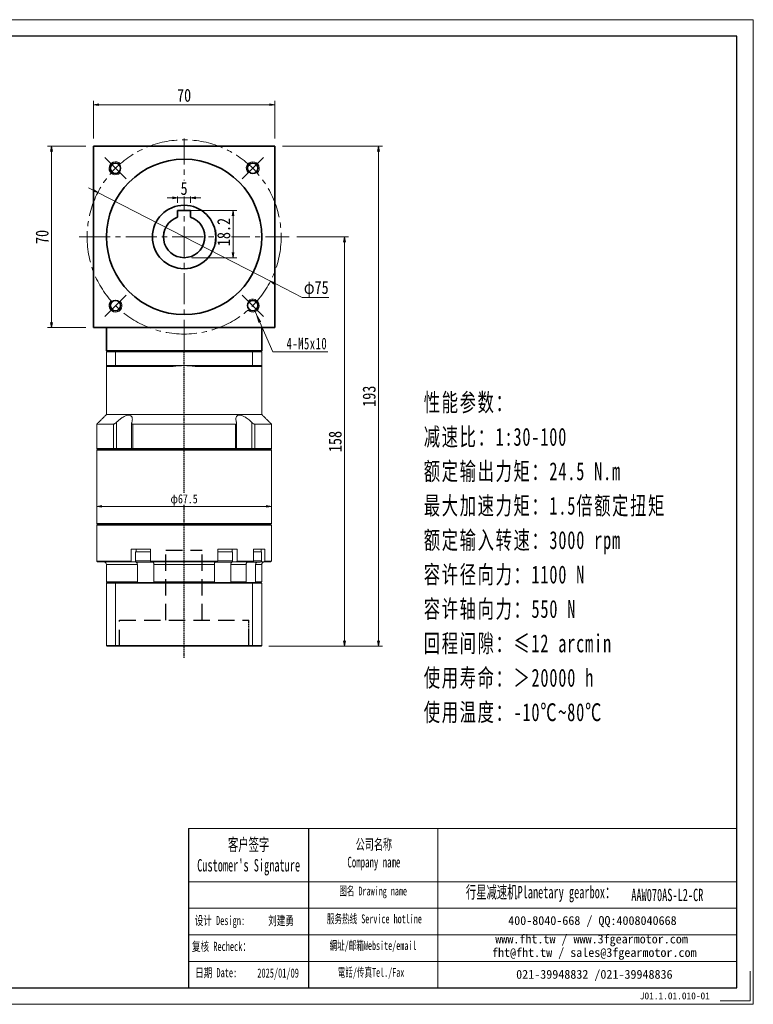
# Model space of a CAD drawing. Header units: millimetres. Extents: x -19 to 521, y -30 to 350.
# Tile 5 of 5: x 238 to 521, y -30 to 350. Entities that reach past the tile are written whole.
import ezdxf

# ---------------------------------------------------------------- set-up
doc = ezdxf.new("R2010")
doc.units = ezdxf.units.MM
for name, pattern in [('DASHED', [0.75, 0.5, -0.25]), ('DASHED2', [9.525, 6.35, -3.175]), ('点画线', [18, 12, -2, 2, -2])]:
    doc.linetypes.add(name, pattern=pattern)
for name, color, linetype in [('4虚线层', 6, 'DASHED2'), ('6文字层', 3, 'Continuous'), ('7标注层', 4, 'Continuous')]:
    doc.layers.add(name, color=color, linetype=linetype)
for name, color, linetype, lineweight in [('EB0_1', 7, 'Continuous', 35), ('SLD-0', 7, 'Continuous', 18), ('中心线层', 1, '点画线', 18), ('图框_外框线', 7, 'Continuous', 18), ('尺寸线层', 3, 'Continuous', 18), ('粗实线层', 7, 'Continuous', 35)]:
    doc.layers.add(name, color=color, linetype=linetype, lineweight=lineweight)
doc.styles.add('SLDTEXTSTYLE4', font='SimSun.ttf', dxfattribs={"width": 0.611111})
doc.styles.get("Standard").update_dxf_attribs({"font": 'SimSun.ttf'})
doc.styles.add('宋体', font='SimSun.ttf', dxfattribs={"width": 0.8})
doc.styles.add('标准', font='txt', dxfattribs={"width": 0.667})
doc.styles.add('样式 1', font='SimSun.ttf')
doc.dimstyles.new('A水平标注$0', dxfattribs={"dimtxt": 3.5, "dimasz": 2, "dimexe": 1.5, "dimexo": 3, "dimgap": 1.1, "dimtad": 1, "dimtoh": 1, "dimdec": 4, "dimdsep": 46, "dimtxsty": '宋体', "dimblk": 'OPEN', "dimcen": 3, "dimclrd": 3, "dimclre": 3, "dimclrt": 6, "dimadec": 0, "dimazin": 0, "dimtm": 1e-09, "dimtfac": 1, "dimtdec": 4, "dimtix": 1, "dimtmove": 0, "dimatfit": 3, "dimldrblk": 'OPEN', "dimfxl": 0, "dimlwd": 13, "dimlwe": 13, "dimarcsym": 0})
doc.dimstyles.new('D直径标注φ25', dxfattribs={"dimtxt": 3.5, "dimasz": 2, "dimexe": 1, "dimexo": 3, "dimtad": 1, "dimtoh": 1, "dimdec": 1, "dimdsep": 46, "dimtxsty": '宋体', "dimblk": 'OPEN', "dimcen": 3, "dimclrd": 3, "dimclre": 3, "dimclrt": 130, "dimadec": 0, "dimazin": 0, "dimtm": 1e-09, "dimtfac": 1, "dimtdec": 1, "dimtmove": 0, "dimatfit": 0, "dimldrblk": 'OPEN', "dimfxl": 0, "dimlwd": 13, "dimlwe": 13, "dimarcsym": 0})

# ---------------------------------------------------------------- blocks, each defined once
blk = doc.blocks.new('_Open')
at = {"color": 0, "linetype": 'ByBlock', "lineweight": -2}
for p, q in [((-1, 0.17), (0, 0)), ((-1, -0.17), (0, 0)), ((0, 0), (-1, 0))]:
    blk.add_line(p, q, dxfattribs=at)
blk = doc.blocks.new('*D23')
at = {"layer": 'Defpoints', "color": 0, "transparency": 16777216}
for p in [(336.51, 317), (266.51, 300.94), (336.51, 300.94)]:
    blk.add_point(p, dxfattribs=at)
at = {"layer": '尺寸线层', "color": 3, "lineweight": 13, "transparency": 16777216}
for p, q in [((266.51, 303.94), (266.51, 318.5)), ((268.51, 317), (334.51, 317)), ((336.51, 303.94), (336.51, 318.5))]:
    blk.add_line(p, q, dxfattribs=at)
at = {"layer": '尺寸线层', "color": 3, "lineweight": 13, "transparency": 16777216, "xscale": 2, "yscale": 2, "zscale": 2, "rotation": 180}
blk.add_blockref('_Open', (266.51, 317), dxfattribs=at)
at = {"layer": '尺寸线层', "color": 3, "lineweight": 13, "transparency": 16777216, "xscale": 2, "yscale": 2, "zscale": 2}
blk.add_blockref('_Open', (336.51, 317), dxfattribs=at)
at = {"layer": '尺寸线层', "color": 6, "transparency": 16777216, "insert": (301.51, 320.6), "char_height": 5, "attachment_point": 5, "style": '宋体', "bg_fill": 3, "box_fill_scale": 1.1, "bg_fill_color": 256, "bg_fill_true_color": 13158600, "bg_fill_transparency": 0}
blk.add_mtext('70', dxfattribs=at)
blk = doc.blocks.new('*D24')
at = {"layer": 'Defpoints', "color": 0, "transparency": 16777216}
for p in [(250.26, 300.94), (266.51, 300.94), (266.51, 230.94)]:
    blk.add_point(p, dxfattribs=at)
at = {"layer": '尺寸线层', "color": 3, "lineweight": 13, "transparency": 16777216}
for p, q in [((263.51, 300.94), (248.76, 300.94)), ((250.26, 232.94), (250.26, 298.94)), ((263.51, 230.94), (248.76, 230.94))]:
    blk.add_line(p, q, dxfattribs=at)
at = {"layer": '尺寸线层', "color": 3, "lineweight": 13, "transparency": 16777216, "xscale": 2, "yscale": 2, "zscale": 2}
for p, rotation in [((250.26, 300.94), 90), ((250.26, 230.94), 270)]:
    blk.add_blockref('_Open', p, dxfattribs=dict(at, rotation=rotation))
at = {"layer": '尺寸线层', "color": 6, "transparency": 16777216, "insert": (246.66, 265.94), "char_height": 5, "attachment_point": 5, "rotation": 90, "style": '宋体', "bg_fill": 3, "box_fill_scale": 1.1, "bg_fill_color": 256, "bg_fill_true_color": 13158600, "bg_fill_transparency": 0}
blk.add_mtext('70', dxfattribs=at)
blk = doc.blocks.new('*D25')
at = {"layer": 'Defpoints', "color": 0, "transparency": 16777216}
for p in [(268.15, 283.07), (334.87, 248.82)]:
    blk.add_point(p, dxfattribs=at)
at = {"layer": '尺寸线层', "color": 3, "lineweight": 13, "transparency": 16777216}
for p, q in [((266.37, 283.98), (264.59, 284.9)), ((268.15, 283.07), (334.87, 248.82)), ((336.65, 247.91), (347.11, 242.54)), ((347.11, 242.54), (357.43, 242.54))]:
    blk.add_line(p, q, dxfattribs=at)
at = {"layer": '尺寸线层', "color": 3, "lineweight": 13, "transparency": 16777216, "xscale": 2, "yscale": 2, "zscale": 2}
for p, rotation in [((268.15, 283.07), 332.8265945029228), ((334.87, 248.82), 152.8265945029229)]:
    blk.add_blockref('_Open', p, dxfattribs=dict(at, rotation=rotation))
at = {"layer": '尺寸线层', "color": 130, "transparency": 16777216, "insert": (352.58, 245.77), "char_height": 5, "attachment_point": 5, "style": '宋体'}
blk.add_mtext('φ75', dxfattribs=at)
blk = doc.blocks.new('*X7')
at = {"layer": '尺寸线层', "linetype": 'Continuous'}
blk.add_hatch(color=0, dxfattribs=at).paths.add_polyline_path([(-9.87, 15.54), (-7.54, 11.66), (-8.57, 11.2)], flags=0)
at = {"layer": '尺寸线层', "color": 0, "linetype": 'Continuous'}
blk.add_line((-9.87, 15.54), (-3, 0), dxfattribs=at)
at = {"layer": '尺寸线层', "color": 0}
for p, q in [((-3, 0), (0, 0)), ((0, 0), (18.19, 0)), ((0, 0), (0, 0))]:
    blk.add_line(p, q, dxfattribs=at)
at = {"layer": '尺寸线层', "color": 0, "insert": (2.25, 0.9), "char_height": 4.5, "width": 31.8863, "attachment_point": 7, "line_spacing_factor": 1.15057, "style": '标准'}
blk.add_mtext('\\T1.1;4-M5x10', dxfattribs=at)
blk = doc.blocks.new('*D26')
at = {"layer": 'Defpoints', "color": 0, "transparency": 16777216}
for p in [(342.07, 265.94), (331.31, 107.94), (363.51, 107.94)]:
    blk.add_point(p, dxfattribs=at)
at = {"layer": '尺寸线层', "color": 3, "lineweight": 13, "transparency": 16777216}
for p, q in [((345.07, 265.94), (365.01, 265.94)), ((363.51, 263.94), (363.51, 109.94)), ((334.31, 107.94), (365.01, 107.94))]:
    blk.add_line(p, q, dxfattribs=at)
at = {"layer": '尺寸线层', "color": 3, "lineweight": 13, "transparency": 16777216, "xscale": 2, "yscale": 2, "zscale": 2}
for p, rotation in [((363.51, 265.94), 90), ((363.51, 107.94), 270)]:
    blk.add_blockref('_Open', p, dxfattribs=dict(at, rotation=rotation))
at = {"layer": '尺寸线层', "color": 6, "transparency": 16777216, "insert": (359.91, 186.94), "char_height": 5, "attachment_point": 5, "rotation": 90, "style": '宋体', "bg_fill": 3, "box_fill_scale": 1.1, "bg_fill_color": 256, "bg_fill_true_color": 13158600, "bg_fill_transparency": 0}
blk.add_mtext('158', dxfattribs=at)
blk = doc.blocks.new('*D27')
at = {"layer": 'Defpoints', "color": 0, "transparency": 16777216}
for p in [(336.51, 300.94), (376.63, 300.94), (331.31, 107.94)]:
    blk.add_point(p, dxfattribs=at)
at = {"layer": '尺寸线层', "color": 3, "lineweight": 13, "transparency": 16777216}
for p, q in [((339.51, 300.94), (378.13, 300.94)), ((376.63, 109.94), (376.63, 298.94)), ((334.31, 107.94), (378.13, 107.94))]:
    blk.add_line(p, q, dxfattribs=at)
at = {"layer": '尺寸线层', "color": 3, "lineweight": 13, "transparency": 16777216, "xscale": 2, "yscale": 2, "zscale": 2}
for p, rotation in [((376.63, 300.94), 90), ((376.63, 107.94), 270)]:
    blk.add_blockref('_Open', p, dxfattribs=dict(at, rotation=rotation))
at = {"layer": '尺寸线层', "color": 6, "transparency": 16777216, "insert": (373.03, 204.44), "char_height": 5, "attachment_point": 5, "rotation": 90, "style": '宋体', "bg_fill": 3, "box_fill_scale": 1.1, "bg_fill_color": 256, "bg_fill_true_color": 13158600, "bg_fill_transparency": 0}
blk.add_mtext('193', dxfattribs=at)
blk = doc.blocks.new('*D28')
at = {"layer": 'Defpoints', "color": 0, "transparency": 16777216}
for p in [(299.01, 276.14), (304.01, 276.14)]:
    blk.add_point(p, dxfattribs=at)
at = {"layer": '尺寸线层', "color": 3, "lineweight": 13, "transparency": 16777216}
for p, q in [((299.01, 279.14), (299.01, 282.54)), ((304.01, 279.14), (304.01, 282.54)), ((297.01, 281.04), (295.01, 281.04)), ((304.01, 281.04), (299.01, 281.04)), ((306.01, 281.04), (308.01, 281.04))]:
    blk.add_line(p, q, dxfattribs=at)
at = {"layer": '尺寸线层', "color": 3, "lineweight": 13, "transparency": 16777216, "xscale": 2, "yscale": 2, "zscale": 2}
blk.add_blockref('_Open', (299.01, 281.04), dxfattribs=at)
at = {"layer": '尺寸线层', "color": 3, "lineweight": 13, "transparency": 16777216, "xscale": 2, "yscale": 2, "zscale": 2, "rotation": 180}
blk.add_blockref('_Open', (304.01, 281.04), dxfattribs=at)
at = {"layer": '尺寸线层', "color": 6, "transparency": 16777216, "insert": (301.51, 284.64), "char_height": 5, "attachment_point": 5, "style": '宋体', "bg_fill": 3, "box_fill_scale": 1.1, "bg_fill_color": 256, "bg_fill_true_color": 13158600, "bg_fill_transparency": 0}
blk.add_mtext('5', dxfattribs=at)
at = {"layer": 'Defpoints', "color": 0, "transparency": 16777216}
blk.add_point((299.01, 281.04), dxfattribs=at)
blk = doc.blocks.new('*D29')
at = {"layer": 'Defpoints', "color": 0, "transparency": 16777216}
for p in [(299.01, 276.14), (301.51, 257.94), (320.45, 257.94)]:
    blk.add_point(p, dxfattribs=at)
at = {"layer": '尺寸线层', "color": 3, "lineweight": 13, "transparency": 16777216}
for p, q in [((302.01, 276.14), (321.95, 276.14)), ((320.45, 274.14), (320.45, 259.94)), ((304.51, 257.94), (321.95, 257.94))]:
    blk.add_line(p, q, dxfattribs=at)
at = {"layer": '尺寸线层', "color": 3, "lineweight": 13, "transparency": 16777216, "xscale": 2, "yscale": 2, "zscale": 2}
for p, rotation in [((320.45, 276.14), 90), ((320.45, 257.94), 270)]:
    blk.add_blockref('_Open', p, dxfattribs=dict(at, rotation=rotation))
at = {"layer": '尺寸线层', "color": 6, "transparency": 16777216, "insert": (316.85, 267.84), "char_height": 5, "attachment_point": 5, "rotation": 90, "style": '宋体', "bg_fill": 3, "box_fill_scale": 1.1, "bg_fill_color": 256, "bg_fill_true_color": 13158600, "bg_fill_transparency": 0}
blk.add_mtext('18.2', dxfattribs=at)
blk = doc.blocks.new('*D30')
at = {"color": 3, "lineweight": 13, "transparency": 16777216}
for p, q in [((267.76, 166.44), (267.76, 160.9)), ((335.26, 166.44), (335.26, 160.9)), ((333.26, 161.9), (269.76, 161.9))]:
    blk.add_line(p, q, dxfattribs=at)
at = {"layer": 'Defpoints', "color": 0, "transparency": 16777216}
for p in [(267.76, 169.44), (335.26, 169.44), (267.76, 161.9)]:
    blk.add_point(p, dxfattribs=at)
at = {"color": 3, "lineweight": 13, "transparency": 16777216, "xscale": 2, "yscale": 2, "zscale": 2, "rotation": 180}
blk.add_blockref('_Open', (267.76, 161.9), dxfattribs=at)
at = {"color": 3, "lineweight": 13, "transparency": 16777216, "xscale": 2, "yscale": 2, "zscale": 2}
blk.add_blockref('_Open', (335.26, 161.9), dxfattribs=at)
at = {"color": 130, "transparency": 16777216, "insert": (301.51, 164.35), "char_height": 3.5, "attachment_point": 5, "style": '宋体', "bg_fill": 3, "box_fill_scale": 1.1, "bg_fill_color": 256, "bg_fill_true_color": 13158600, "bg_fill_transparency": 0}
blk.add_mtext('φ67.5', dxfattribs=at)

msp = doc.modelspace()

# ---------------------------------------------------------------- linework, layer by layer
at = {"color": 7, "linetype": 'Continuous', "lineweight": 15}
for p, q in [((271.51233, 221.64456), (275.05482, 221.64456)), ((271.51233, 221.64456), (271.51233, 216.24456)), ((275.16845, 221.94456), (271.81233, 221.94456)), ((275.05482, 221.64456), (327.96985, 221.64456)), ((275.05482, 216.24456), (275.05482, 221.64456)), ((327.85621, 221.94456), (275.16845, 221.94456)), ((327.96985, 221.64456), (327.96985, 216.24456)), ((275.05482, 216.24456), (271.51233, 216.24456)), ((271.81233, 215.94456), (275.16845, 215.94456)), ((301.51233, 216.24456), (275.05482, 216.24456)), ((275.16845, 215.94456), (297.28031, 215.94456)), ((327.96985, 216.24456), (301.51233, 216.24456)), ((305.74435, 215.94456), (327.85621, 215.94456)), ((275.33076, 184.24456), (275.33076, 194.314)), ((327.69391, 194.314), (327.69391, 184.24456)), ((274.22046, 193.64456), (267.76233, 193.64456)), ((274.22046, 193.64456), (274.22046, 184.24456)), ((321.36721, 193.64456), (281.65746, 193.64456)), ((281.65746, 184.24456), (281.65746, 193.64456)), ((321.36721, 193.64456), (321.36721, 184.24456)), ((328.80421, 184.24456), (328.80421, 193.64456)), ((274.22046, 184.24456), (267.76233, 184.24456)), ((267.76233, 183.64456), (301.51233, 183.64456)), ((301.51233, 183.94456), (268.06233, 183.94456)), ((268.06233, 183.94456), (274.46305, 183.94456)), ((275.33076, 184.24456), (274.22046, 184.24456)), ((274.46305, 183.94456), (274.22046, 184.24456)), ((275.24026, 183.94456), (275.33076, 184.24456)), ((281.24575, 184.24456), (275.33076, 184.24456)), ((281.65746, 184.24456), (281.24575, 184.24456)), ((321.36721, 184.24456), (281.65746, 184.24456)), ((281.83395, 183.94456), (281.65746, 184.24456)), ((281.83395, 183.94456), (321.19072, 183.94456)), ((321.36721, 184.24456), (321.19072, 183.94456)), ((321.77891, 184.24456), (321.36721, 184.24456)), ((327.69391, 184.24456), (321.77891, 184.24456)), ((327.69391, 184.24456), (327.78441, 183.94456)), ((328.80421, 184.24456), (327.69391, 184.24456)), ((328.80421, 184.24456), (328.56162, 183.94456)), ((267.76233, 154.64456), (301.51233, 154.64456)), ((301.51233, 154.94456), (268.06233, 154.94456)), ((281.02554, 145.44456), (281.02554, 140.74456)), ((281.02554, 145.44456), (284.1187, 145.44456)), ((285.16134, 145.44456), (284.1187, 145.44456)), ((285.16134, 145.44456), (288.52826, 145.44456)), ((288.52826, 140.74456), (288.52826, 145.44456)), ((314.49641, 145.44456), (314.49641, 140.74456)), ((314.49641, 145.44456), (317.86333, 145.44456)), ((318.90597, 145.44456), (317.86333, 145.44456)), ((318.90597, 145.44456), (321.99912, 145.44456)), ((321.99912, 140.74456), (321.99912, 145.44456)), ((328.33311, 145.44456), (328.33311, 140.74456)), ((281.02554, 140.74456), (267.76233, 140.74456)), ((286.26233, 144.34456), (282.76233, 144.34456)), ((286.26233, 140.84456), (282.76233, 140.84456)), ((288.52826, 144.34456), (286.26233, 144.34456)), ((288.52826, 140.84456), (286.26233, 140.84456)), ((314.49641, 140.74456), (288.52826, 140.74456)), ((319.79342, 144.34456), (314.49641, 144.34456)), ((319.79342, 140.84456), (314.49641, 140.84456)), ((320.26233, 144.34456), (319.79342, 144.34456)), ((320.26233, 140.84456), (319.79342, 140.84456)), ((328.33311, 140.74456), (321.99912, 140.74456)), ((268.06233, 140.44456), (281.21858, 140.44456)), ((271.51233, 139.44456), (283.43947, 139.44456)), ((281.21858, 140.44456), (282.79523, 140.44456)), ((283.26233, 140.34456), (286.26233, 140.34456)), ((283.38967, 140.34456), (283.38967, 139.82794)), ((283.43947, 139.44456), (283.43947, 132.74456)), ((286.26233, 140.34456), (289.26233, 140.34456)), ((288.63097, 140.44456), (314.3937, 140.44456)), ((289.81163, 139.44456), (313.21304, 139.44456)), ((289.81163, 132.74456), (289.81163, 139.44456)), ((313.21304, 139.44456), (313.21304, 132.74456)), ((313.76233, 140.34456), (319.36041, 140.34456)), ((319.36041, 140.34456), (319.76233, 140.34456)), ((319.58519, 132.74456), (319.58519, 139.44456)), ((319.58519, 139.44456), (325.45751, 139.44456)), ((319.635, 140.34456), (319.635, 139.82794)), ((320.22943, 140.44456), (321.80608, 140.44456)), ((321.80608, 140.44456), (328.10305, 140.44456)), ((325.45751, 139.44456), (325.45751, 132.74456)), ((329.13648, 132.74456), (329.13648, 139.44456)), ((329.20868, 140.34456), (329.20868, 139.82794)), ((283.43947, 132.74456), (271.51233, 132.74456)), ((271.51233, 132.24456), (275.05482, 132.24456)), ((271.51233, 132.24456), (271.51233, 108.14456)), ((275.13052, 132.44456), (271.71233, 132.44456)), ((275.05482, 132.24456), (275.05482, 108.14456)), ((275.05482, 132.24456), (327.96985, 132.24456)), ((327.89415, 132.44456), (275.13052, 132.44456)), ((313.21304, 132.74456), (289.81163, 132.74456)), ((325.45751, 132.74456), (319.58519, 132.74456)), ((327.96985, 132.24456), (327.96985, 108.14456)), ((275.05482, 108.14456), (271.51233, 108.14456)), ((271.71233, 107.94456), (275.13052, 107.94456)), ((327.96985, 108.14456), (275.05482, 108.14456)), ((275.13052, 107.94456), (327.89415, 107.94456))]:
    msp.add_line(p, q, dxfattribs=at)
at = {"color": 1, "linetype": 'DASHED'}
for p, q in [((301.51233, 103.39286), (301.51233, 221.94456)), ((326.51233, 107.94456), (326.51233, 117.94456))]:
    msp.add_line(p, q, dxfattribs=at)
msp.add_line((349.54981, 37.47451), (349.54981, -23.98554))
at = {"color": 7, "linetype": 'Continuous', "lineweight": 15}
for centre, radius, start, end in [((301.51233, 186.24456), 30, 90, 98.1096145), ((301.51233, 186.24456), 30, 81.8903855, 90), ((283.26233, 140.84456), 0.5, 180, 270), ((319.76233, 140.84456), 0.5, 270, 0), ((270.51233, 139.44456), 1, 0, 90), ((289.26233, 140.84456), 0.5, 270, 302.4574441), ((313.76233, 140.84456), 0.5, 241.6040712, 270)]:
    msp.add_arc(centre, radius, start, end, dxfattribs=at)
for points in [[(271.51233, 221.64456), (271.81233, 221.94456)], [(275.05482, 221.64456), (275.16845, 221.94456)], [(327.96985, 221.64456), (327.85621, 221.94456)], [(271.51233, 197.39456), (271.51233, 216.24456)], [(271.51233, 216.24456), (271.81233, 215.94456)], [(275.05482, 216.24456), (275.16845, 215.94456)], [(327.85621, 215.94456), (327.96985, 216.24456)], [(267.76233, 193.64456), (271.51233, 197.39456)], [(281.24575, 184.24456), (281.24575, 194.04969)], [(321.77891, 194.04925), (321.77891, 184.24456)], [(267.76233, 184.24456), (267.76233, 193.64456)], [(268.06233, 183.94456), (267.76233, 184.24456)], [(267.76233, 183.64456), (268.06233, 183.94456)], [(267.76233, 155.24456), (267.76233, 183.64456)], [(281.54575, 183.94456), (281.24575, 184.24456)], [(321.77891, 184.24456), (321.47891, 183.94456)], [(268.06233, 154.94456), (267.76233, 155.24456)], [(267.76233, 154.64456), (268.06233, 154.94456)], [(267.76233, 140.74456), (267.76233, 154.64456)], [(282.96233, 144.34456), (282.96233, 145.44456)], [(320.06233, 145.44456), (320.06233, 144.34456)], [(268.06233, 140.44456), (267.76233, 140.74456)], [(281.21858, 140.44456), (281.02554, 140.74456)], [(282.76233, 140.84456), (282.76233, 144.34456)], [(288.52826, 140.74456), (288.63097, 140.44456)], [(314.3937, 140.44456), (314.49641, 140.74456)], [(320.26233, 144.34456), (320.26233, 140.84456)], [(321.99912, 140.74456), (321.80608, 140.44456)], [(328.10305, 140.44456), (328.33311, 140.74456)], [(271.51233, 132.74456), (271.51233, 139.44456)], [(283.38967, 139.82794), (283.43947, 139.44456)], [(289.81163, 139.44456), (289.78618, 139.82794)], [(313.23849, 139.82794), (313.21304, 139.44456)], [(319.58519, 139.44456), (319.635, 139.82794)], [(325.51565, 139.82794), (325.45751, 139.44456)], [(329.13648, 139.44456), (329.20868, 139.82794)], [(271.81233, 132.44456), (271.51233, 132.74456)], [(271.51233, 132.24456), (271.71233, 132.44456)], [(275.05482, 132.24456), (275.13052, 132.44456)], [(283.64721, 132.44456), (283.43947, 132.74456)], [(289.81163, 132.74456), (289.8975, 132.44456)], [(313.12717, 132.44456), (313.21304, 132.74456)], [(319.58519, 132.74456), (319.37746, 132.44456)], [(325.23843, 132.44456), (325.45751, 132.74456)], [(327.96985, 132.24456), (327.89415, 132.44456)], [(329.13648, 132.74456), (328.84703, 132.44456)], [(271.71233, 107.94456), (271.51233, 108.14456)], [(275.13052, 107.94456), (275.05482, 108.14456)], [(327.89415, 107.94456), (327.96985, 108.14456)]]:
    msp.add_open_spline(points, degree=1, dxfattribs=at)
for points, knots in [([(275.33076, 194.314), (275.20684, 194.20002), (274.99371, 194.00398), (274.67078, 193.79319), (274.40974, 193.66844), (274.28311, 193.65246), (274.22046, 193.64456)], [0, 0, 0, 0, 0.461690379, 0.794104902, 1.059065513, 1.318521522, 1.318521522, 1.318521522, 1.318521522]), ([(281.29233, 194.314), (281.37866, 194.63869), (281.51951, 195.1685), (281.51972, 195.83827), (281.42021, 196.30359), (281.22712, 196.66384), (280.91456, 196.97744), (280.37024, 197.18415), (279.54178, 197.11478), (278.70815, 196.80915), (277.96268, 196.41177), (277.20779, 195.92283), (276.39063, 195.29359), (275.74522, 194.71785), (275.40427, 194.38563), (275.33076, 194.314)], [0, 0, 0, 0, 1.111823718, 1.814206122, 2.515660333, 3.044836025, 3.573294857, 4.429537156, 5.288250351, 6.104434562, 6.713373, 7.323286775, 8.207714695, 9.093503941, 9.336985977, 9.336985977, 9.336985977, 9.336985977]), ([(281.65746, 193.64456), (281.62272, 193.64621), (281.55204, 193.64959), (281.46345, 193.67624), (281.3893, 193.71692), (281.32476, 193.77676), (281.27508, 193.85926), (281.2438, 193.97888), (281.24292, 194.13058), (281.2757, 194.25225), (281.29233, 194.314)], [0, 0, 0, 0, 0.0845501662, 0.1720244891, 0.2564971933, 0.3430793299, 0.4605833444, 0.5814376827, 0.7507540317, 0.9252792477, 0.9252792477, 0.9252792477, 0.9252792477]), ([(321.73233, 194.314), (321.74783, 194.25734), (321.7792, 194.14267), (321.78216, 193.99803), (321.75689, 193.87918), (321.71266, 193.79358), (321.64964, 193.7271), (321.57365, 193.68113), (321.47997, 193.65046), (321.40525, 193.64655), (321.36721, 193.64456)], [0, 0, 0, 0, 0.1600222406, 0.3238934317, 0.4391565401, 0.5570675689, 0.6488337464, 0.7429943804, 0.8324760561, 0.925298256, 0.925298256, 0.925298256, 0.925298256]), ([(327.69391, 194.314), (327.34993, 194.63869), (326.78864, 195.1685), (325.92927, 195.83827), (325.24114, 196.30359), (324.59879, 196.66384), (323.89874, 196.97744), (323.10188, 197.18415), (322.35793, 197.11478), (321.89937, 196.80915), (321.64823, 196.41177), (321.50902, 195.92283), (321.49906, 195.29359), (321.60807, 194.71785), (321.71029, 194.38563), (321.73233, 194.314)], [0, 0, 0, 0, 1.111860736, 1.814266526, 2.515744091, 3.044937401, 3.573413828, 4.429684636, 5.288426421, 6.104637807, 6.713596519, 7.323530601, 8.207987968, 9.093806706, 9.337296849, 9.337296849, 9.337296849, 9.337296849]), ([(328.80421, 193.64456), (328.74547, 193.65156), (328.62824, 193.66554), (328.37859, 193.7794), (328.04935, 193.98829), (327.82588, 194.19307), (327.69391, 194.314)], [0, 0, 0, 0, 0.244975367, 0.488865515, 0.828599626, 1.318556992, 1.318556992, 1.318556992, 1.318556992]), ([(282.79523, 140.44456), (282.81986, 140.4432), (282.91661, 140.43789), (283.08229, 140.36039), (283.26109, 140.16187), (283.3526, 139.96077), (283.38547, 139.84296), (283.38967, 139.82794)], [0, 0, 0, 0, 0.0898846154, 0.3530449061, 0.6161572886, 0.8790264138, 0.9174460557, 0.9174460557, 0.9174460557, 0.9174460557]), ([(289.78618, 139.82794), (289.76795, 139.92746), (289.73147, 140.12667), (289.63782, 140.33586), (289.54618, 140.43346), (289.48885, 140.4418), (289.46989, 140.44456)], [0, 0, 0, 0, 0.2094481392, 0.4192300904, 0.6292069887, 0.7329719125, 0.7329719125, 0.7329719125, 0.7329719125]), ([(313.55478, 140.44456), (313.54167, 140.4432), (313.49019, 140.43789), (313.40204, 140.36039), (313.3069, 140.16187), (313.25821, 139.96077), (313.24072, 139.84296), (313.23849, 139.82794)], [0, 0, 0, 0, 0.0718302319, 0.2821316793, 0.4923948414, 0.7024636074, 0.7331662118, 0.7331662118, 0.7331662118, 0.7331662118]), ([(319.635, 139.82794), (319.66924, 139.92743), (319.73779, 140.1266), (319.91375, 140.3358), (320.08601, 140.43344), (320.19377, 140.44179), (320.22943, 140.44456)], [0, 0, 0, 0, 0.2619701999, 0.5244550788, 0.7871838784, 0.9171158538, 0.9171158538, 0.9171158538, 0.9171158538]), ([(326.22407, 140.44456), (326.19472, 140.4432), (326.07942, 140.43789), (325.88198, 140.36039), (325.66889, 140.16187), (325.55983, 139.96077), (325.52065, 139.84296), (325.51565, 139.82794)], [0, 0, 0, 0, 0.098305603, 0.386120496, 0.673882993, 0.961379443, 1.003398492, 1.003398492, 1.003398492, 1.003398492])]:
    msp.add_open_spline(points, degree=3, knots=knots, dxfattribs=at)
at = {"layer": '4虚线层', "color": 6}
for p, q in [((294.51233, 144.94456), (308.51233, 144.94456)), ((294.51233, 117.94456), (294.51233, 144.94456)), ((308.51233, 117.94456), (308.51233, 144.94456)), ((276.51233, 117.94456), (326.51233, 117.94456)), ((276.51233, 107.94456), (276.51233, 117.94456)), ((326.51233, 107.94456), (326.51233, 117.94456))]:
    msp.add_line(p, q, dxfattribs=at)
at = {"layer": '7标注层', "color": 0}
msp.add_line((303.18781, 37.47451), (303.18781, -23.97503), dxfattribs=at)
at = {"layer": '中心线层'}
for p, q in [((301.51233, 221.94456), (301.51233, 303.94456)), ((279.06627, 288.39062), (270.8268, 296.63009)), ((323.95839, 288.39062), (332.19787, 296.63009)), ((301.51233, 284.94456), (301.51233, 276.11643)), ((260.95747, 265.94456), (342.0672, 265.94456)), ((279.06627, 243.4985), (270.8268, 235.25902)), ((323.95839, 243.4985), (332.19787, 235.25902))]:
    msp.add_line(p, q, dxfattribs=at)
msp.add_circle((301.51233, 265.94456), 37.5, dxfattribs=at)
at = {"layer": '图框_外框线'}
for p, q in [((303.18781, 37.47451), (349.54981, 37.47451)), ((349.54981, 37.47451), (349.54981, -23.97503)), ((349.54981, 37.47451), (515.07551, 37.47451)), ((399.50176, 37.47451), (399.50176, -23.97503)), ((303.18781, 16.96875), (349.54981, 16.96875)), ((349.54981, 16.96875), (515.07551, 16.96875)), ((303.18781, 6.71587), (515.07551, 6.71587)), ((303.18781, -3.53701), (515.07551, -3.53701)), ((303.18781, -13.78989), (515.07551, -13.78989))]:
    msp.add_line(p, q, dxfattribs=at)
at = {"layer": '图框_外框线', "color": 3}
msp.add_lwpolyline([(-16.20504, -30.376), (521.47648, -30.376), (521.47648, 349.84165), (-16.20504, 349.84165)], close=True, dxfattribs=at)
at = {"layer": '图框_外框线', "color": 3, "lineweight": 25}
msp.add_lwpolyline([(15.79981, -23.97503), (515.07551, -23.97503), (515.07551, 343.44068), (15.79981, 343.44068)], close=True, dxfattribs=at)
at = {"layer": '图框_外框线', "color": 3}
msp.add_lwpolyline([(520.19629, -17.57406), (520.19629, -29.09581), (508.67454, -29.09581)], dxfattribs=at)
at = {"layer": '粗实线层'}
for p, q in [((266.51233, 230.94456), (266.51233, 300.94456)), ((266.51233, 300.94456), (336.51233, 300.94456)), ((336.51233, 300.94456), (336.51233, 300.04456)), ((336.51233, 230.94456), (336.51233, 299.94456)), ((304.01233, 276.14456), (299.01233, 276.14456)), ((299.01233, 276.14456), (299.01233, 273.5439)), ((304.01233, 276.14456), (304.01233, 273.5439)), ((266.51233, 230.94456), (266.51233, 231.84456)), ((266.51233, 230.94456), (336.51233, 230.94456)), ((271.51233, 221.94456), (271.51233, 230.94456))]:
    msp.add_line(p, q, dxfattribs=at)
for centre, radius in [((301.51233, 265.94456), 30), ((274.99583, 292.46106), 2), ((328.02884, 292.46106), 2), ((274.99583, 239.42805), 2), ((328.02884, 239.42805), 2)]:
    msp.add_circle(centre, radius, dxfattribs=at)
at = {"layer": '粗实线层', "lineweight": 18}
for centre, start, end in [((274.99583, 292.46106), 43.0897868, 315), ((328.02884, 292.46106), 313.0897868, 225), ((274.99583, 239.42805), 133.0897868, 45), ((328.02884, 239.42805), 223.0897868, 135)]:
    msp.add_arc(centre, 2.5, start, end, dxfattribs=at)
at = {"layer": '粗实线层'}
msp.add_arc((301.51233, 265.94456), 8, 108.2099569, 71.7900431, dxfattribs=at)

# ---------------------------------------------------------------- block references
at = {"layer": '尺寸线层'}
msp.add_blockref('*X7', (338.8448, 221.56923), dxfattribs=at)

# ---------------------------------------------------------------- texts
at = {"layer": '6文字层', "insert": (477.61364, -25.78006), "char_height": 2.6526257, "width": 45.9481704, "attachment_point": 1, "style": '样式 1'}
msp.add_mtext('J01.1.01.010-01', dxfattribs=at)
at = {"layer": 'SLD-0', "color": 1, "attachment_point": 2}
for s, insert, char_height, width, style in [("{\\fSimSun|b1|i0|c134|p2;客户签字\\PCustomer's Signature}", (326.44872, 33.68087), 4.7846776, 59.5218828, 'SLDTEXTSTYLE4'), ('{\\fSimSun|b1|i0|c134|p2;公司名称\\PCompany name}', (374.8426, 33.42687), 4.1011522, 53.0971164, 'SLDTEXTSTYLE4'), ('{\\fSimSun|b1|i0|c134|p2;图名 Drawing name}', (374.56227, 15.07878), 3.4176269, 43.7069511, 'SLDTEXTSTYLE4'), ('{\\fSimSun|b1|i0|c134|p2;  \\H1.1667x;行星减速机Planetary gearbox\\fSimSun|b0|i0|c134|p2;：}', (437.56836, 15.34241), 4.1011522, 64.5014462, 'SLDTEXTSTYLE4'), ('\\pt23.92339;AAW070AS-L2-CR', (488.23634, 14.25353), 4.7846776, 34.8203953, 'SLDTEXTSTYLE4'), ('{\\fNSimSun|b0|i0|c134|p49;设计 \\fNSimSun|b0|i0|c0|p49;Design\\fNSimSun|b0|i0|c134|p49;:}', (315.35354, 3.7661), 3.5420717, 45.2984366, '标准'), ('{\\fNSimSun|b0|i0|c134|p49;刘建勇}', (338.98177, 3.70539), 3.5420717, 45.2984366, '标准'), ('{\\fSimSun|b1|i0|c134|p2;服务热线 Service hotline}', (375.04691, 4.33212), 3.4176269, 48.6937424, 'SLDTEXTSTYLE4'), ('{\\fNSimSun|b0|i0|c134|p49;复核 Recheck：}', (315.94715, -6.24413), 3.5420717, 45.2984366, '标准'), ('{\\fSimSun|b1|i0|c134|p2;網址/邮箱Website/email}', (374.51475, -5.96466), 3.4176269, 50.6856026, 'SLDTEXTSTYLE4'), ('{\\fNSimSun|b0|i0|c134|p49;日期 Date:}', (313.89783, -16.38139), 3.5420717, 45.2984366, '标准'), ('{\\fNSimSun|b0|i0|c134|p49;2025/01/09}', (337.83637, -16.5275), 3.5420717, 45.2984366, '标准'), ('{\\fSimSun|b1|i0|c134|p2;電話/传真Tel./Fax}', (373.74905, -16.34171), 3.4176269, 51.2952018, 'SLDTEXTSTYLE4')]:
    msp.add_mtext(s, dxfattribs=dict(at, insert=insert, char_height=char_height, width=width, style=style))
at = {"layer": 'SLD-0', "color": 1, "char_height": 3.4176269, "attachment_point": 2}
for s, insert, width in [('{\\fSimSun|b1|i0|c134|p2;400-8040-668 / QQ:4008040668}', (459.29271, 3.67909), 99.5056048), ('{\\fSimSun|b1|i0|c134|p2;www.fht.tw / www.3fgearmotor.com }', (458.97758, -3.43937), 99.6176206), ('\\pt41.01152;{\\fSimSun|b1|i0|c134|p2;fht@fht.tw / sales@3fgearmotor.com }', (460.01914, -8.64351), 99.6176206), ('{\\fSimSun|b1|i0|c134|p2;021-39948832 /021-39948836 }', (460.05487, -17.08895), 76.0655891)]:
    msp.add_mtext(s, dxfattribs=dict(at, insert=insert, width=width))
at = {"layer": '尺寸线层', "insert": (394.1213, 205.53053), "char_height": 4.0425, "width": 103.2334341, "attachment_point": 1, "line_spacing_factor": 1.15057, "style": '标准'}
msp.add_mtext('{\\fNSimSun|b0|i0|c134|p49;\\H1.71429x;\\T1.1;性能参数：\\P减速比：1:30-100\\P额定输出力矩：24.5 N.m\\P最大加速力矩：1.5倍额定扭矩\\P额定输入转速：3000 rpm\\P容许径向力：1100 N\\P容许轴向力：550 N\\P回程间隙：≤12 arcmin\\P使用寿命：＞20000 h\\P使用温度：-10℃~80℃}', dxfattribs=at)

# ---------------------------------------------------------------- next in the draw order: dimensions: what is measured, and where the dimension line sits
at = {"layer": '尺寸线层'}
dim = msp.add_linear_dim(base=(336.51233, 317.00012), p1=(266.51233, 300.94456), p2=(336.51233, 300.94456), dimstyle='A水平标注$0', override={"dimtxt": 5, "dimblk": 'Open', "dimtfill": 1, "dimtfillclr": 256}, dxfattribs=at)
dim.commit()
dim.dimension.update_dxf_attribs({"geometry": '*D23', "text_midpoint": (301.51233, 320.60012)})

# ---------------------------------------------------------------- next in the draw order: dimensions: what is measured, and where the dimension line sits
dim = msp.add_linear_dim(base=(250.2566, 300.94456), p1=(266.51233, 230.94456), p2=(266.51233, 300.94456), angle=90, dimstyle='A水平标注$0', override={"dimtxt": 5, "dimblk": 'Open', "dimtfill": 1, "dimtfillclr": 256}, dxfattribs=at)
dim.commit()
dim.dimension.update_dxf_attribs({"geometry": '*D24', "text_midpoint": (246.6566, 265.94456)})

# ---------------------------------------------------------------- next in the draw order: dimensions: what is measured, and where the dimension line sits
dim = msp.add_diameter_dim_2p(p1=(268.15127, 283.07025), p2=(334.8734, 248.81887), dimstyle='D直径标注φ25', override={"dimtxt": 5, "dimpost": 'φ<>', "dimtfill": 0}, dxfattribs=at)
dim.commit()
dim.dimension.update_dxf_attribs({"geometry": '*D25', "text_midpoint": (352.5825, 242.53814), "dimtype": 163})

# ---------------------------------------------------------------- next in the draw order: dimensions: what is measured, and where the dimension line sits
dim = msp.add_linear_dim(base=(299.01233, 281.04225), p1=(304.01233, 276.14456), p2=(299.01233, 276.14456), dimstyle='A水平标注$0', override={"dimtxt": 5, "dimblk": 'Open', "dimtfill": 1, "dimtfillclr": 256}, dxfattribs=at)
dim.commit()
dim.dimension.update_dxf_attribs({"geometry": '*D28', "text_midpoint": (301.51233, 284.64225)})
dim = msp.add_linear_dim(base=(363.50566, 107.94456), p1=(342.0672, 265.94456), p2=(331.31233, 107.94456), angle=270, dimstyle='A水平标注$0', override={"dimtxt": 5}, dxfattribs=at)
dim.commit()
dim.dimension.update_dxf_attribs({"geometry": '*D26', "text_midpoint": (359.90566, 186.94456)})

# ---------------------------------------------------------------- next in the draw order: dimensions: what is measured, and where the dimension line sits
dim = msp.add_linear_dim(base=(376.63212, 300.94456), p1=(331.31233, 107.94456), p2=(336.51233, 300.94456), angle=90, dimstyle='A水平标注$0', override={"dimtxt": 5}, dxfattribs=at)
dim.commit()
dim.dimension.update_dxf_attribs({"geometry": '*D27', "text_midpoint": (373.03212, 204.44456)})
dim = msp.add_linear_dim(base=(320.45042, 257.94456), p1=(299.01233, 276.14456), p2=(301.51233, 257.94456), angle=270, dimstyle='A水平标注$0', override={"dimtxt": 5, "dimblk": 'Open', "dimtfill": 1, "dimtfillclr": 256}, dxfattribs=at)
dim.commit()
dim.dimension.update_dxf_attribs({"geometry": '*D29', "text_midpoint": (320.45042, 267.8424), "dimtype": 160})

# ---------------------------------------------------------------- next in the draw order: linework, layer by layer
at = {"color": 7, "linetype": 'Continuous', "lineweight": 15}
for p, q in [((331.21233, 221.94456), (327.85621, 221.94456)), ((327.96985, 221.64456), (331.51233, 221.64456)), ((331.51233, 216.24456), (331.51233, 221.64456)), ((327.85621, 215.94456), (331.21233, 215.94456)), ((331.51233, 216.24456), (327.96985, 216.24456)), ((331.51233, 197.39456), (271.51233, 197.39456)), ((335.26233, 193.64456), (328.80421, 193.64456)), ((334.96233, 183.94456), (301.51233, 183.94456)), ((301.51233, 183.64456), (335.26233, 183.64456)), ((328.56162, 183.94456), (334.96233, 183.94456)), ((335.26233, 184.24456), (328.80421, 184.24456)), ((335.26233, 155.24456), (267.76233, 155.24456)), ((268.06233, 154.94456), (334.96233, 154.94456)), ((334.96233, 154.94456), (301.51233, 154.94456)), ((301.51233, 154.64456), (335.26233, 154.64456)), ((328.33311, 145.44456), (330.43506, 145.44456)), ((331.03703, 145.44456), (330.43506, 145.44456)), ((331.03703, 145.44456), (332.6648, 145.44456)), ((332.6648, 140.74456), (332.6648, 145.44456)), ((331.42611, 144.34456), (328.33311, 144.34456)), ((331.42611, 140.84456), (328.33311, 140.84456)), ((335.26233, 140.74456), (332.6648, 140.74456)), ((325.87109, 140.34456), (330.92611, 140.34456)), ((329.13648, 139.44456), (331.51233, 139.44456)), ((331.22611, 140.44456), (332.38259, 140.44456)), ((332.38259, 140.44456), (334.96233, 140.44456)), ((331.31233, 132.44456), (327.89415, 132.44456)), ((327.96985, 132.24456), (331.51233, 132.24456)), ((331.51233, 132.74456), (329.13648, 132.74456)), ((331.51233, 132.24456), (331.51233, 108.14456)), ((327.89415, 107.94456), (331.31233, 107.94456)), ((331.51233, 108.14456), (327.96985, 108.14456))]:
    msp.add_line(p, q, dxfattribs=at)
for centre, radius, start, end in [((330.92611, 140.84456), 0.5, 270, 0), ((332.51233, 139.44456), 1, 90, 180)]:
    msp.add_arc(centre, radius, start, end, dxfattribs=at)
for points in [[(331.21233, 221.94456), (331.51233, 221.64456)], [(331.21233, 215.94456), (331.51233, 216.24456)], [(331.51233, 216.24456), (331.51233, 197.39456)], [(331.51233, 197.39456), (335.26233, 193.64456)], [(335.26233, 193.64456), (335.26233, 184.24456)], [(335.26233, 184.24456), (334.96233, 183.94456)], [(334.96233, 183.94456), (335.26233, 183.64456)], [(335.26233, 183.64456), (335.26233, 155.24456)], [(335.26233, 155.24456), (334.96233, 154.94456)], [(334.96233, 154.94456), (335.26233, 154.64456)], [(335.26233, 154.64456), (335.26233, 140.74456)], [(331.22611, 145.44456), (331.22611, 144.34456)], [(331.42611, 144.34456), (331.42611, 140.84456)], [(332.6648, 140.74456), (332.38259, 140.44456)], [(335.26233, 140.74456), (334.96233, 140.44456)], [(331.51233, 139.44456), (331.51233, 132.74456)], [(331.51233, 132.74456), (331.21233, 132.44456)], [(331.31233, 132.44456), (331.51233, 132.24456)], [(331.51233, 108.14456), (331.31233, 107.94456)]]:
    msp.add_open_spline(points, degree=1, dxfattribs=at)
msp.add_open_spline([(329.20868, 139.82794), (329.25932, 139.9257), (329.36069, 140.12138), (329.54461, 140.29559), (329.66695, 140.33711), (329.68888, 140.34456)], degree=3, knots=[0, 0, 0, 0, 0.3267769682, 0.6540747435, 0.7255650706, 0.7255650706, 0.7255650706, 0.7255650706], dxfattribs=at)
at = {"layer": 'EB0_1'}
msp.add_line((331.51233, 221.94456), (271.51233, 221.94456), dxfattribs=at)
at = {"layer": '粗实线层'}
msp.add_line((331.51233, 221.94456), (331.51233, 230.94456), dxfattribs=at)
msp.add_circle((301.51233, 265.94456), 12.25, dxfattribs=at)

# ---------------------------------------------------------------- next in the draw order: dimensions: what is measured, and where the dimension line sits
dim = msp.add_linear_dim(base=(267.76233, 161.89655), p1=(335.26233, 169.44456), p2=(267.76233, 169.44456), dimstyle='D直径标注φ25', override={"dimpost": 'φ<>'})
dim.commit()
dim.dimension.update_dxf_attribs({"geometry": '*D30', "text_midpoint": (301.51233, 164.34976)})

doc.saveas('drawing.dxf')
